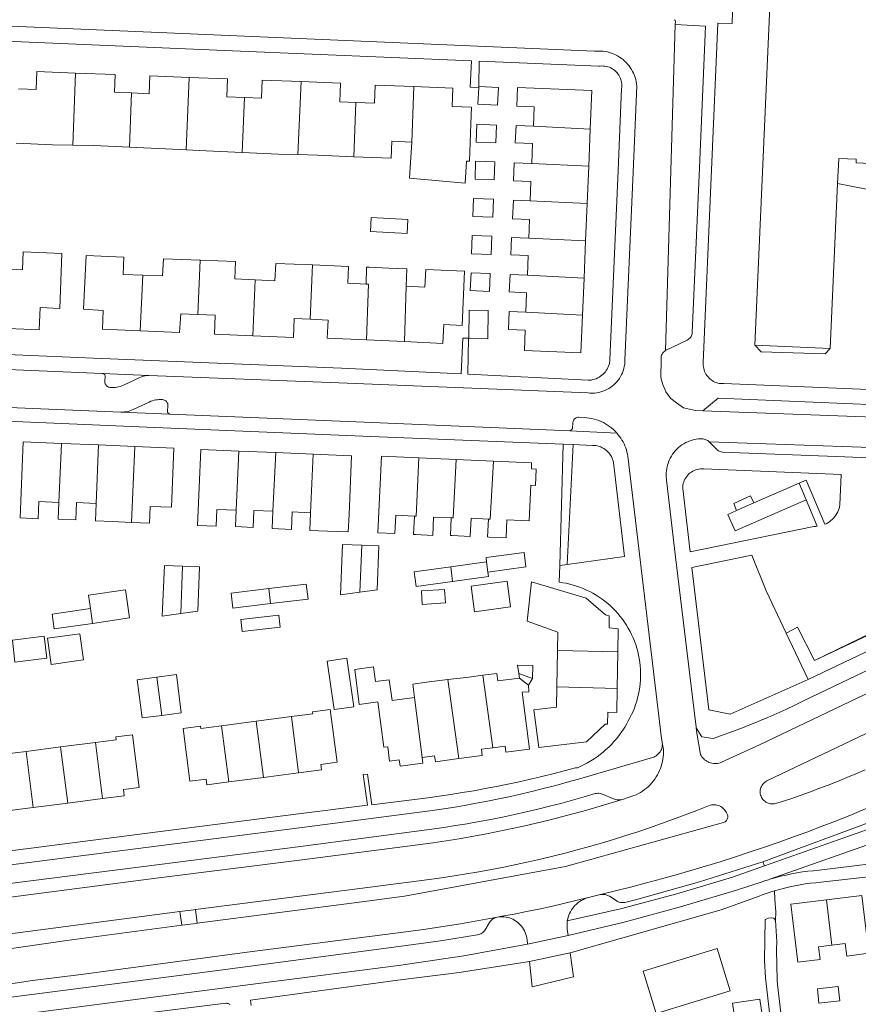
# Model space of a CAD drawing. Header units: metres. Extents: x 89888 to 94270, y 464165 to 468904.
# Tile 74 of 256: x 91544 to 91685, y 466080 to 466245. Entities that reach past the tile are written whole.
import ezdxf

# ---------------------------------------------------------------- set-up
doc = ezdxf.new("R2010")
doc.units = ezdxf.units.M
for name, color, linetype, lineweight in [('B_BEBOUWINGSGRENS_0', 251, 'CONTINUOUS', 13), ('B_TUSSENMUUR_0', 251, 'CONTINUOUS', 13), ('G_GRENS_ALGEMEEN_0', 251, 'CONTINUOUS', 13), ('T_CULTUURGRENS_0', 251, 'CONTINUOUS', 13), ('V_WEGGRENS_0', 251, 'CONTINUOUS', 13), ('W_WATERGRENS_0', 251, 'CONTINUOUS', 13)]:
    doc.layers.add(name, color=color, linetype=linetype, lineweight=lineweight)

msp = doc.modelspace()

# ---------------------------------------------------------------- linework, layer by layer
at = {"layer": 'B_BEBOUWINGSGRENS_0'}
for p, q in [((91621.57, 466233.7), (91621.58, 466233.87)), ((91640.09, 466220.47), (91640.35, 466226.69)), ((91682.15, 466221.76), (91681.96, 466217.55)), ((91639.83, 466214.19), (91640.09, 466220.47)), ((91681.96, 466217.55), (91680.72, 466189.82)), ((91639.56, 466207.92), (91639.83, 466214.19)), ((91639.3, 466201.66), (91639.56, 466207.92)), ((91639.03, 466195.44), (91639.3, 466201.66)), ((91602.68, 466191.24), (91609.07, 466190.96)), ((91680.72, 466189.82), (91668.02, 466190.39)), ((91557.64, 466173.59), (91551.4, 466173.85)), ((91563.72, 466173.33), (91557.64, 466173.59)), ((91587.44, 466172.3), (91581.23, 466172.56)), ((91593.74, 466172.04), (91587.44, 466172.3)), ((91617.77, 466171.13), (91611.5, 466171.41)), ((91624.08, 466170.85), (91617.77, 466171.13)), ((91547.56, 466164.07), (91550.96, 466163.92)), ((91580.75, 466162.62), (91580.64, 466159.85)), ((91601.92, 466156.73), (91598.68, 466156.86)), ((91571.75, 466153.21), (91568.7, 466153.34)), ((91622.91, 466153.92), (91616.87, 466153.11)), ((91626.93, 466146.35), (91626.37, 466150.66)), ((91586.25, 466149.44), (91579.93, 466148.69)), ((91615.98, 466147.02), (91615.84, 466149.27)), ((91634.82, 466139.01), (91634.73, 466132.89)), ((91644.87, 466132.61), (91644.98, 466138.78)), ((91549.63, 466136.69), (91555.08, 466137.45)), ((91596.07, 466137.23), (91597.26, 466129.08)), ((91628.33, 466135.15), (91628.45, 466134.36)), ((91570.71, 466134.96), (91567.42, 466134.53)), ((91629.96, 466133.21), (91630.61, 466134.32)), ((91584.16, 466127.13), (91578.31, 466126.38)), ((91590.09, 466127.9), (91584.16, 466127.13)), ((91557.13, 466123.58), (91551.21, 466122.81)), ((91551.21, 466122.81), (91545.43, 466122.05)), ((91579.53, 466116.92), (91585.38, 466117.67)), ((91585.38, 466117.67), (91591.26, 466118.43)), ((91552.43, 466113.37), (91558.31, 466114.14)), ((91546.64, 466112.62), (91552.43, 466113.37)), ((91663.88, 466081.79), (91661.69, 466088.92)), ((91678.74, 466089.22), (91680.97, 466089.5))]:
    msp.add_line(p, q, dxfattribs=at)
for points in [[(91668.02, 466190.39), (91670.63, 466248.69), (91670.69, 466250), (91670.7, 466250.08), (91665.25, 466250.32)], [(91553.77, 466236.12), (91547.26, 466236.38), (91547.14, 466233.36), (91544.15, 466233.48)], [(91563.14, 466232.78), (91560.3, 466232.89), (91560.42, 466235.86), (91553.77, 466236.12)], [(91572.87, 466235.39), (91566.26, 466235.65), (91566.14, 466232.66), (91563.14, 466232.78)], [(91582.18, 466232.01), (91579.19, 466232.13), (91579.31, 466235.13), (91572.87, 466235.39)], [(91591.68, 466234.69), (91585.15, 466234.95), (91585.03, 466231.89), (91582.18, 466232.01)], [(91600.91, 466231.16), (91598.19, 466231.27), (91598.31, 466234.43), (91591.68, 466234.69)], [(91610.66, 466233.84), (91604.15, 466234.1), (91604.02, 466231.04), (91600.91, 466231.16)], [(91610.32, 466224.53), (91609.95, 466218.46), (91619.32, 466217.63), (91619.51, 466221.32), (91620, 466221.3), (91620.25, 466227.6), (91620.36, 466230.37), (91617.12, 466230.5), (91617.24, 466233.58), (91610.66, 466233.84)], [(91621.58, 466233.87), (91624.88, 466233.7), (91624.72, 466230.7), (91621.43, 466230.87), (91621.57, 466233.7)], [(91640.35, 466226.69), (91640.63, 466233.19), (91628.12, 466233.72), (91627.99, 466230.55), (91630.92, 466230.43), (91630.78, 466227.2)], [(91624.46, 466224.37), (91624.58, 466227.38), (91621.28, 466227.52), (91621.15, 466224.5), (91624.46, 466224.37)], [(91630.78, 466227.2), (91627.86, 466227.33), (91627.73, 466224.39), (91630.64, 466224.27), (91630.49, 466220.91)], [(91600.55, 466222.06), (91606.85, 466221.81), (91606.97, 466224.66), (91610.32, 466224.53)], [(91543.75, 466224.33), (91549.9, 466224.05), (91553.28, 466223.99)], [(91553.28, 466223.99), (91556.81, 466223.93), (91562.8, 466223.66)], [(91562.8, 466223.66), (91568.91, 466223.38), (91572.35, 466223.22)], [(91572.35, 466223.22), (91575.7, 466223.07), (91581.79, 466222.79)], [(91581.79, 466222.79), (91587.9, 466222.51), (91591.17, 466222.41)], [(91591.17, 466222.41), (91594.45, 466222.31), (91600.55, 466222.06)], [(91624.18, 466218.15), (91624.28, 466221.22), (91621.06, 466221.33), (91620.96, 466218.26), (91624.18, 466218.15)], [(91698.67, 466214.22), (91698.87, 466218.53), (91695.47, 466218.68), (91695.5, 466219.31), (91692, 466219.47), (91692.03, 466220.1), (91688.53, 466220.25), (91688.56, 466220.87), (91685.06, 466221.03), (91685.09, 466221.63), (91682.15, 466221.76)], [(91630.49, 466220.91), (91627.55, 466221.04), (91627.43, 466218.03), (91630.37, 466217.9), (91630.23, 466214.64)], [(91623.97, 466211.91), (91624.08, 466214.94), (91620.71, 466215.05), (91620.61, 466212.03), (91623.97, 466211.91)], [(91630.23, 466214.64), (91627.41, 466214.76), (91627.28, 466211.64), (91630.12, 466211.52), (91629.98, 466208.35)], [(91609.65, 466211.51), (91603.49, 466211.85), (91603.36, 466209.51), (91609.52, 466209.17), (91609.65, 466211.51)], [(91623.69, 466205.63), (91623.77, 466208.7), (91620.46, 466208.79), (91620.38, 466205.72), (91623.69, 466205.63)], [(91629.98, 466208.35), (91627.08, 466208.47), (91626.96, 466205.56), (91629.9, 466205.44), (91629.76, 466202.12)], [(91541.13, 466193.22), (91547.64, 466192.96), (91547.78, 466196.68), (91551.1, 466196.55), (91551.47, 466205.79), (91544.92, 466206.04), (91544.8, 466203.06), (91541.74, 466203.18)], [(91565.06, 466202.14), (91561.78, 466202.27), (91561.85, 466205.19), (91555.52, 466205.42), (91555.1, 466196.42), (91558.38, 466196.2), (91558.28, 466193.07), (91564.6, 466192.78)], [(91574.7, 466204.65), (91568.56, 466204.88), (91568.38, 466202.01), (91565.06, 466202.14)], [(91583.97, 466201.36), (91580.55, 466201.51), (91580.68, 466204.42), (91574.7, 466204.65)], [(91593.6, 466203.85), (91587.43, 466204.12), (91587.3, 466201.21), (91583.97, 466201.36)], [(91602.65, 466200.65), (91599.54, 466200.78), (91599.66, 466203.58), (91593.6, 466203.85)], [(91609.35, 466200.28), (91609.48, 466203.2), (91606.48, 466203.33), (91603.16, 466203.46), (91602.71, 466203.48), (91602.65, 466200.65)], [(91609.07, 466190.96), (91615.55, 466190.67), (91615.69, 466193.82), (91618.77, 466193.68), (91619.17, 466202.8), (91612.66, 466203.09), (91612.53, 466200.14), (91609.35, 466200.28)], [(91623.4, 466199.41), (91623.53, 466202.41), (91620.29, 466202.54), (91620.16, 466199.55), (91623.4, 466199.41)], [(91629.76, 466202.12), (91626.84, 466202.24), (91626.72, 466199.31), (91629.62, 466199.18), (91629.49, 466195.93)], [(91564.6, 466192.78), (91571.24, 466192.48), (91571.44, 466195.63), (91574.32, 466195.53)], [(91574.32, 466195.53), (91577.26, 466195.43), (91577.11, 466192.23), (91583.57, 466191.94)], [(91583.57, 466191.94), (91590.41, 466191.64), (91590.55, 466194.85), (91593.22, 466194.74)], [(91593.22, 466194.74), (91596.23, 466194.6), (91596.09, 466191.53), (91602.68, 466191.24)], [(91619.89, 466191.49), (91623.13, 466191.45), (91623.19, 466196.22), (91619.95, 466196.27), (91619.89, 466191.49)], [(91629.49, 466195.93), (91626.68, 466196.05), (91626.56, 466192.99), (91629.41, 466192.87), (91629.27, 466189.46), (91638.76, 466189.06), (91639.03, 466195.44)], [(91551.4, 466173.85), (91544.96, 466174.12), (91544.43, 466161.31), (91547.44, 466161.19), (91547.56, 466164.07)], [(91563.19, 466160.54), (91566.18, 466160.41), (91566.3, 466163.25), (91569.88, 466163.1), (91570.29, 466173.06), (91563.72, 466173.33)], [(91581.23, 466172.56), (91574.82, 466172.83), (91574.29, 466160.05), (91577.41, 466159.92), (91577.53, 466162.75), (91580.75, 466162.62)], [(91593.3, 466162.2), (91593.18, 466159.23), (91596.12, 466159.11), (91599.64, 466158.97), (91599.76, 466161.9), (91600.17, 466171.78), (91593.74, 466172.04)], [(91611.5, 466171.41), (91605.2, 466171.7), (91604.62, 466158.83), (91607.47, 466158.7), (91607.61, 466161.77), (91610.76, 466161.63)], [(91630.32, 466166.82), (91631.12, 466166.78), (91631.24, 466169.52), (91630.44, 466169.56), (91630.48, 466170.56), (91624.08, 466170.85)], [(91623.2, 466161.12), (91623.06, 466158.11), (91623.35, 466158.1), (91626.17, 466157.97), (91626.31, 466160.98), (91630.04, 466160.81), (91630.32, 466166.82)], [(91550.96, 466163.92), (91550.84, 466161.1), (91553.78, 466160.97), (91553.9, 466163.89), (91557.24, 466163.75)], [(91557.24, 466163.75), (91557.12, 466160.81), (91559.99, 466160.69), (91563.19, 466160.54)], [(91580.64, 466159.85), (91583.61, 466159.72), (91583.73, 466162.57), (91586.93, 466162.44)], [(91586.93, 466162.44), (91586.81, 466159.52), (91590.06, 466159.39), (91590.18, 466162.33), (91593.3, 466162.2)], [(91610.76, 466161.63), (91610.62, 466158.53), (91610.92, 466158.52), (91613.85, 466158.39), (91613.99, 466161.46), (91616.96, 466161.33)], [(91616.96, 466161.33), (91616.82, 466158.36), (91617.11, 466158.34), (91620.14, 466158.21), (91620.28, 466161.26), (91623.2, 466161.12)], [(91598.68, 466156.86), (91598.35, 466148.41), (91601.58, 466148.83)], [(91601.58, 466148.83), (91604.49, 466149.2), (91604.79, 466156.61), (91601.92, 466156.73)], [(91623.1, 466152.21), (91629.52, 466153.08), (91629.2, 466155.52), (91622.81, 466154.66), (91622.91, 466153.92)], [(91568.7, 466153.34), (91568.35, 466144.81), (91571.47, 466145.24)], [(91571.47, 466145.24), (91574.33, 466145.65), (91574.63, 466153.1), (91571.75, 466153.21)], [(91616.87, 466153.11), (91610.71, 466152.28), (91611.04, 466149.81), (91617.17, 466150.64)], [(91617.17, 466150.64), (91623.2, 466151.45), (91623.1, 466152.21)], [(91586.55, 466146.9), (91592.86, 466147.64), (91592.56, 466150.18), (91586.25, 466149.44)], [(91626.37, 466150.66), (91620.3, 466149.85), (91620.87, 466145.54), (91626.93, 466146.35)], [(91630.46, 466150.59), (91629.71, 466143.98), (91634.87, 466142.08), (91634.82, 466139.01)], [(91644.98, 466138.78), (91645.05, 466142.69), (91643.5, 466142.81), (91643.53, 466144.87), (91642.89, 466145), (91639.66, 466147.8), (91630.46, 466150.59)], [(91556.63, 466143.59), (91562.85, 466144.5), (91562.16, 466149.23), (91555.94, 466148.33), (91556.27, 466146.08)], [(91579.93, 466148.69), (91580.23, 466146.15), (91586.55, 466146.9)], [(91615.84, 466149.27), (91611.94, 466149.03), (91612.08, 466146.77), (91615.98, 466147.02)], [(91556.27, 466146.08), (91549.79, 466145.14), (91550.15, 466142.65), (91556.63, 466143.59)], [(91588.16, 466142.95), (91587.93, 466144.96), (91581.57, 466144.23)], [(91581.57, 466144.23), (91581.8, 466142.21), (91588.16, 466142.95)], [(91555.08, 466137.45), (91554.46, 466141.85), (91549.02, 466141.09), (91549.63, 466136.69)], [(91548.9, 466137.72), (91548.45, 466141.42), (91543.12, 466140.78), (91543.56, 466137.08), (91548.9, 466137.72)], [(91597.26, 466129.08), (91600.57, 466129.57), (91599.38, 466137.71), (91596.07, 466137.23)], [(91610.77, 466131.11), (91606.99, 466130.62), (91606.53, 466134.1), (91604.21, 466133.8), (91603.89, 466136.27), (91600.71, 466135.85), (91601.48, 466129.96), (91604.61, 466130.37), (91605.6, 466122.75), (91606.26, 466122.84), (91606.57, 466120.41), (91608.21, 466120.62), (91608.35, 466119.58), (91612.18, 466120.08), (91612.06, 466121.05)], [(91628.45, 466134.36), (91624.79, 466133.95), (91624.63, 466135.17), (91622.28, 466134.86)], [(91630.61, 466134.32), (91630.7, 466136.49), (91628.11, 466136.57), (91628.33, 466135.15)], [(91567.42, 466134.53), (91564.13, 466134.1), (91564.96, 466127.69), (91568.25, 466128.12)], [(91568.25, 466128.12), (91571.54, 466128.55), (91570.71, 466134.96)], [(91616.4, 466134.12), (91612.78, 466133.68), (91610.48, 466133.38), (91610.77, 466131.11)], [(91622.28, 466134.86), (91619.96, 466134.56), (91616.4, 466134.12)], [(91623.95, 466122.68), (91626.01, 466122.95), (91626.15, 466121.9), (91630.12, 466122.41), (91628.86, 466132.04), (91630.01, 466132.08), (91629.96, 466133.21), (91629.96, 466133.21)], [(91634.73, 466132.89), (91634.67, 466129.52), (91630.84, 466129.04), (91631.71, 466122.71), (91639.73, 466123.68), (91642.86, 466126.65), (91643.24, 466126.63), (91643.27, 466128.64), (91644.8, 466128.61), (91644.87, 466132.61)], [(91591.26, 466118.43), (91595.12, 466118.93), (91594.99, 466119.88), (91597.75, 466120.23), (91596.61, 466129.1), (91593.62, 466128.72), (91593.66, 466128.36), (91590.09, 466127.9)], [(91578.31, 466126.38), (91574.81, 466125.93), (91574.76, 466126.31), (91571.83, 466125.93), (91572.97, 466117.06), (91575.73, 466117.41), (91575.85, 466116.45), (91579.53, 466116.92)], [(91558.31, 466114.14), (91561.95, 466114.61), (91561.81, 466115.65), (91564.47, 466115.99), (91563.32, 466124.84), (91560.51, 466124.48), (91560.57, 466124.02), (91557.13, 466123.58)], [(91545.43, 466122.05), (91541.76, 466121.58), (91541.7, 466122.08), (91538.74, 466121.7), (91539.89, 466112.81), (91542.54, 466113.15), (91542.68, 466112.11), (91546.64, 466112.62)], [(91618.21, 466120.84), (91622.17, 466121.36), (91622.03, 466122.43), (91623.95, 466122.68)], [(91612.06, 466121.05), (91614.16, 466121.33), (91614.29, 466120.33), (91618.21, 466120.84)], [(91680.06, 466097.11), (91674.09, 466096.38), (91675.28, 466086.64), (91679.01, 466087.09), (91678.74, 466089.22)], [(91680.97, 466089.5), (91683.22, 466089.77), (91683.48, 466087.64), (91687.22, 466088.1), (91686.03, 466097.84), (91680.06, 466097.11)], [(91661.69, 466088.92), (91649.24, 466085.1), (91651.43, 466077.97), (91663.88, 466081.79)], [(91682.3, 466080.12), (91682.04, 466082.53), (91678.55, 466082.15)], [(91678.55, 466082.15), (91678.81, 466079.73), (91682.3, 466080.12)], [(91668.87, 466080.42), (91664.26, 466079.74), (91665.31, 466072.61), (91669.92, 466073.29), (91668.87, 466080.42)]]:
    msp.add_lwpolyline(points, dxfattribs=at)
at = {"layer": 'B_TUSSENMUUR_0'}
for p, q in [((91553.28, 466223.99), (91553.77, 466236.12)), ((91572.35, 466223.22), (91572.87, 466235.39)), ((91591.68, 466234.69), (91591.17, 466222.41)), ((91610.66, 466233.84), (91610.32, 466224.53)), ((91562.8, 466223.66), (91563.14, 466232.78)), ((91581.79, 466222.79), (91582.18, 466232.01)), ((91600.91, 466231.16), (91600.55, 466222.06)), ((91630.78, 466227.2), (91640.35, 466226.69)), ((91630.49, 466220.91), (91640.09, 466220.47)), ((91630.23, 466214.64), (91639.83, 466214.19)), ((91629.98, 466208.35), (91639.56, 466207.92)), ((91574.32, 466195.53), (91574.7, 466204.65)), ((91593.6, 466203.85), (91593.22, 466194.74)), ((91564.6, 466192.78), (91565.06, 466202.14)), ((91583.97, 466201.36), (91583.57, 466191.94)), ((91629.76, 466202.12), (91639.3, 466201.66)), ((91609.35, 466200.28), (91609.07, 466190.96)), ((91629.49, 466195.93), (91639.03, 466195.44)), ((91551.4, 466173.85), (91550.96, 466163.92)), ((91557.64, 466173.59), (91557.24, 466163.75)), ((91563.72, 466173.33), (91563.19, 466160.54)), ((91581.23, 466172.56), (91580.75, 466162.62)), ((91587.44, 466172.3), (91586.93, 466162.44)), ((91593.74, 466172.04), (91593.3, 466162.2)), ((91601.92, 466156.73), (91601.58, 466148.83)), ((91622.91, 466153.92), (91623.1, 466152.21)), ((91571.75, 466153.21), (91571.47, 466145.24)), ((91616.87, 466153.11), (91617.17, 466150.64)), ((91586.25, 466149.44), (91586.55, 466146.9)), ((91556.27, 466146.08), (91556.63, 466143.59)), ((91630.61, 466134.32), (91628.33, 466135.15)), ((91567.42, 466134.53), (91568.25, 466128.12)), ((91616.4, 466134.12), (91618.21, 466120.84)), ((91622.28, 466134.86), (91623.95, 466122.68)), ((91629.96, 466133.21), (91628.45, 466134.36)), ((91634.73, 466132.89), (91644.87, 466132.61)), ((91610.77, 466131.11), (91612.06, 466121.05)), ((91584.16, 466127.13), (91585.38, 466117.67)), ((91590.09, 466127.9), (91591.26, 466118.43)), ((91578.31, 466126.38), (91579.53, 466116.92)), ((91557.13, 466123.58), (91558.31, 466114.14)), ((91545.43, 466122.05), (91546.64, 466112.62)), ((91551.21, 466122.81), (91552.43, 466113.37)), ((91680.06, 466097.11), (91680.97, 466089.5))]:
    msp.add_line(p, q, dxfattribs=at)
for points in [[(91602.65, 466200.65), (91603.05, 466200.63), (91602.68, 466191.24)], [(91611.5, 466171.41), (91611.06, 466161.62), (91610.76, 466161.63)], [(91617.77, 466171.13), (91617.26, 466161.31), (91616.96, 466161.33)], [(91624.08, 466170.85), (91623.53, 466161.11), (91623.2, 466161.12)], [(91634.82, 466139.01), (91634.87, 466139), (91644.98, 466138.78)]]:
    msp.add_lwpolyline(points, dxfattribs=at)
at = {"layer": 'G_GRENS_ALGEMEEN_0'}
msp.add_line((91664.97, 466162.55), (91667.88, 466163.83), dxfattribs=at)
msp.add_lwpolyline([(91671.31, 466098.61), (91671.41, 466097.2), (91671.57, 466095.08), (91671.52, 466093.64)], dxfattribs=at)
at = {"layer": 'T_CULTUURGRENS_0'}
for p, q in [((91681.96, 466217.55), (91698.67, 466214.22)), ((91636.46, 466153.47), (91637.49, 466173.64)), ((91673.29, 466141.93), (91677, 466134.12))]:
    msp.add_line(p, q, dxfattribs=at)
for points in [[(91668.02, 466190.39), (91669.12, 466189.24), (91679.84, 466188.89), (91680.72, 466189.82)], [(91720.92, 466155.05), (91679.44, 466135.31), (91677, 466134.12)], [(91694.41, 466145.21), (91691.34, 466143.77), (91678.04, 466137.35)], [(91673.29, 466141.93), (91675.2, 466142.94), (91678.04, 466137.35)]]:
    msp.add_lwpolyline(points, dxfattribs=at)
at = {"layer": 'V_WEGGRENS_0'}
for p, q in [((91654.65, 466244.3), (91653.01, 466189.46)), ((91621.58, 466233.87), (91621.66, 466238.12)), ((91619.72, 466185.47), (91619.87, 466191.53)), ((91558.25, 466185.63), (91566.09, 466185.27)), ((91569.66, 466178.77), (91561.37, 466179.12)), ((91644.82, 466175.59), (91636.88, 466175.99)), ((91635.23, 466153.3), (91635.8, 466173.71)), ((91635.8, 466173.71), (91637.49, 466173.64)), ((91660.36, 466174.09), (91712.34, 466172.26)), ((91675.46, 466167.14), (91667.88, 466163.83)), ((91675.46, 466167.14), (91676.64, 466164.37)), ((91676.64, 466164.37), (91678.54, 466159.94)), ((91657.45, 466152.99), (91667.51, 466155.05)), ((91636.46, 466153.47), (91635.23, 466153.3)), ((91660.27, 466129.07), (91657.45, 466152.99)), ((91678.04, 466137.35), (91694.45, 466145.12)), ((91652.35, 466124.25), (91652.18, 466125.64)), ((91658.16, 466126.03), (91658.29, 466125.12)), ((91603.62, 466113.09), (91602.88, 466118.24)), ((91669.37, 466103.48), (91669.65, 466102.83)), ((91574.21, 466093.15), (91573.92, 466095.47)), ((91571.28, 466095.12), (91571.65, 466092.81)), ((91629.78, 466089.63), (91636.62, 466091.12)), ((91636.98, 466088.18), (91630.12, 466086.7))]:
    msp.add_line(p, q, dxfattribs=at)
for points in [[(91660.27, 466184.89), (91660.1, 466185.08), (91659.95, 466185.28), (91659.81, 466185.5), (91659.68, 466185.72), (91659.58, 466185.96), (91659.49, 466186.2), (91659.43, 466186.44), (91659.38, 466186.7), (91659.35, 466186.95), (91659.35, 466187.2), (91659.36, 466187.46), (91660.75, 466219.88), (91661.79, 466244.52), (91664.21, 466244.45), (91664.32, 466248.4), (91665.18, 466248.36), (91665.24, 466250), (91665.25, 466250.32)], [(91645.85, 466238.39), (91645.55, 466238.61), (91645.25, 466238.82), (91644.94, 466239.01), (91644.61, 466239.18), (91644.28, 466239.33), (91643.93, 466239.46), (91643.59, 466239.57), (91643.23, 466239.67), (91642.87, 466239.74), (91642.51, 466239.79), (91642.14, 466239.82), (91641.77, 466239.83), (91641.41, 466239.81), (91641.04, 466239.78), (91580.9, 466242.36), (91540.17, 466244.11), (91515.5, 466245.17)], [(91654.52, 466245.1), (91654.57, 466245.04), (91654.61, 466244.97), (91654.64, 466244.9), (91654.66, 466244.82), (91654.66, 466244.74), (91654.65, 466244.3)], [(91654.65, 466244.3), (91659.71, 466244.03), (91658.69, 466220.19), (91657.51, 466192.48), (91657.48, 466192.3), (91657.44, 466192.13), (91657.38, 466191.96), (91657.29, 466191.81), (91657.19, 466191.66), (91657.08, 466191.53), (91656.94, 466191.41), (91656.8, 466191.31), (91656.64, 466191.23), (91653.01, 466189.46)], [(91522.28, 466242.27), (91544.65, 466241.4), (91580.13, 466239.88), (91620.37, 466238.17)], [(91620.37, 466238.17), (91620.12, 466233.77), (91621.57, 466233.7)], [(91621.66, 466238.12), (91641.76, 466237.26), (91642.02, 466237.3), (91642.28, 466237.32), (91642.54, 466237.31), (91642.81, 466237.29), (91643.06, 466237.24), (91643.32, 466237.17), (91643.57, 466237.09), (91643.8, 466236.98), (91644.04, 466236.86), (91644.26, 466236.71), (91644.46, 466236.55), (91644.66, 466236.38)], [(91644.32, 466183.71), (91644.58, 466183.96), (91644.82, 466184.22), (91645.05, 466184.5), (91645.26, 466184.79), (91645.44, 466185.1), (91645.61, 466185.42), (91645.76, 466185.74), (91645.89, 466186.08), (91645.99, 466186.42), (91646.07, 466186.78), (91646.13, 466187.13), (91646.17, 466187.49), (91646.18, 466187.85), (91647.55, 466219.44), (91648.17, 466233.96), (91648.13, 466234.33), (91648.07, 466234.69), (91647.99, 466235.04), (91647.88, 466235.4), (91647.76, 466235.74), (91647.62, 466236.08), (91647.46, 466236.41), (91647.28, 466236.73), (91647.08, 466237.04), (91646.87, 466237.34), (91646.63, 466237.62), (91646.39, 466237.89), (91646.12, 466238.15), (91645.85, 466238.39)], [(91644.66, 466236.38), (91644.84, 466236.19), (91645, 466235.98), (91645.15, 466235.77), (91645.28, 466235.54), (91645.39, 466235.3), (91645.49, 466235.06), (91645.56, 466234.81), (91645.61, 466234.55), (91645.65, 466234.29), (91645.66, 466234.03), (91645.65, 466233.77), (91645.62, 466233.51), (91645.05, 466219.72), (91643.66, 466187.95), (91643.63, 466187.67), (91643.58, 466187.39), (91643.51, 466187.12), (91643.42, 466186.86), (91643.32, 466186.6), (91643.19, 466186.36), (91643.04, 466186.12), (91642.88, 466185.89), (91642.7, 466185.68), (91642.5, 466185.48)], [(91619.87, 466191.53), (91618.9, 466191.55), (91618.6, 466185.52)], [(91618.6, 466185.52), (91598.47, 466186.51), (91556.77, 466188.19), (91538.27, 466188.96), (91513.54, 466189.93)], [(91490.57, 466188.44), (91500, 466188.05), (91512.24, 466187.55), (91538.33, 466186.45), (91558.25, 466185.63)], [(91653.01, 466189.46), (91652.86, 466189.37), (91652.73, 466189.26), (91652.6, 466189.14), (91652.5, 466189), (91652.41, 466188.85), (91652.34, 466188.69), (91652.29, 466188.53), (91652.26, 466188.36), (91652.25, 466188.16), (91652.26, 466187.69), (91652.23, 466185.17), (91652.26, 466184.67)], [(91566.09, 466185.27), (91565.78, 466185.25), (91565.47, 466185.21), (91565.16, 466185.14), (91564.86, 466185.06), (91564.57, 466184.95), (91561.83, 466183.64), (91561.55, 466183.53), (91561.27, 466183.44), (91560.98, 466183.36), (91560.69, 466183.3), (91560.4, 466183.26), (91560.1, 466183.24), (91559.8, 466183.23), (91559.59, 466183.25), (91559.43, 466183.28), (91559.29, 466183.33), (91559.15, 466183.4), (91559.02, 466183.5), (91558.91, 466183.61), (91558.82, 466183.74), (91558.75, 466183.88), (91558.7, 466184.02), (91558.68, 466184.18), (91558.67, 466184.33), (91558.71, 466185.1), (91558.71, 466185.2), (91558.69, 466185.3), (91558.65, 466185.39), (91558.59, 466185.47), (91558.52, 466185.53), (91558.44, 466185.58), (91558.35, 466185.62), (91558.25, 466185.63)], [(91566.09, 466185.27), (91598.05, 466184.01), (91639.99, 466182.33), (91640.35, 466182.3), (91640.71, 466182.29), (91641.07, 466182.31), (91641.43, 466182.35), (91641.78, 466182.42), (91642.13, 466182.51), (91642.47, 466182.62), (91642.81, 466182.75), (91643.13, 466182.9), (91643.45, 466183.07), (91643.75, 466183.27), (91644.04, 466183.48), (91644.32, 466183.71)], [(91642.5, 466185.48), (91642.29, 466185.3), (91642.07, 466185.13), (91641.84, 466184.98), (91641.59, 466184.85), (91641.34, 466184.73), (91641.07, 466184.64), (91640.8, 466184.57), (91640.53, 466184.51), (91640.25, 466184.48), (91639.98, 466184.47), (91619.72, 466185.47)], [(91704.6, 466182.19), (91676.39, 466183.35), (91662.81, 466183.9), (91662.56, 466183.9), (91662.3, 466183.91), (91662.05, 466183.95), (91661.8, 466184), (91661.55, 466184.08), (91661.32, 466184.17), (91661.09, 466184.28), (91660.87, 466184.41), (91660.66, 466184.56), (91660.46, 466184.72), (91660.27, 466184.89)], [(91652.26, 466184.67), (91652.62, 466183.57), (91652.89, 466182.96)], [(91561.37, 466179.12), (91530.44, 466180.4), (91500, 466181.65), (91496.35, 466181.79), (91481.17, 466182.42), (91480.78, 466182.4), (91480.39, 466182.36), (91480.01, 466182.29), (91479.63, 466182.2), (91479.26, 466182.09), (91478.89, 466181.95), (91478.53, 466181.8), (91478.19, 466181.62), (91477.85, 466181.42)], [(91652.89, 466182.96), (91653.05, 466182.54), (91653.35, 466182.13), (91653.89, 466181.42), (91654.85, 466180.67), (91656.02, 466179.82), (91658.07, 466179.4), (91659.3, 466179.35)], [(91477.86, 466178.85), (91478.07, 466179.09), (91478.3, 466179.3), (91478.55, 466179.51), (91478.81, 466179.69), (91479.08, 466179.86), (91479.36, 466180.01), (91479.65, 466180.14), (91479.96, 466180.25), (91480.26, 466180.34), (91500, 466179.61), (91511.07, 466179.21), (91511.06, 466178.93), (91530.49, 466178.07), (91565.73, 466176.58), (91603.42, 466175.03), (91635.8, 466173.71)], [(91561.37, 466179.12), (91561.68, 466179.12), (91561.98, 466179.14), (91562.29, 466179.18), (91562.59, 466179.24), (91562.88, 466179.32), (91563.17, 466179.42), (91563.46, 466179.54), (91566.16, 466180.81), (91566.42, 466180.93), (91566.7, 466181.02), (91566.97, 466181.1), (91567.25, 466181.16), (91567.54, 466181.2), (91567.83, 466181.23), (91568.11, 466181.23), (91568.4, 466181.21), (91568.54, 466181.19), (91568.68, 466181.14), (91568.8, 466181.08), (91568.92, 466181), (91569.03, 466180.9), (91569.12, 466180.79), (91569.19, 466180.67), (91569.25, 466180.54), (91569.28, 466180.4), (91569.3, 466180.26), (91569.3, 466180.11), (91569.22, 466179.31), (91569.22, 466179.21), (91569.24, 466179.12), (91569.28, 466179.03), (91569.33, 466178.95), (91569.4, 466178.88), (91569.48, 466178.83), (91569.57, 466178.79), (91569.66, 466178.77)], [(91693.84, 466180.12), (91661.88, 466181.44), (91659.3, 466179.35)], [(91636.88, 466175.99), (91603.64, 466177.36), (91569.66, 466178.77)], [(91636.88, 466175.99), (91636.99, 466176.01), (91637.09, 466176.05), (91637.18, 466176.11), (91637.26, 466176.18), (91637.32, 466176.28), (91637.36, 466176.38), (91637.38, 466176.48), (91637.41, 466177.26), (91637.42, 466177.41), (91637.46, 466177.56), (91637.52, 466177.71), (91637.6, 466177.84), (91637.71, 466177.96), (91637.82, 466178.06), (91637.96, 466178.14), (91638.1, 466178.2), (91638.25, 466178.24), (91638.41, 466178.26), (91639.36, 466178.21), (91639.77, 466178.17), (91640.18, 466178.12), (91640.59, 466178.05), (91640.99, 466177.95), (91641.39, 466177.84), (91641.78, 466177.7), (91642.16, 466177.54), (91642.54, 466177.36), (91642.9, 466177.16), (91643.26, 466176.94), (91643.6, 466176.7), (91643.92, 466176.45), (91644.24, 466176.18), (91644.53, 466175.89), (91644.82, 466175.59)], [(91659.3, 466179.35), (91678.97, 466178.61), (91694.16, 466178.04), (91700.7, 466177.86)], [(91646.66, 466171.68), (91646.6, 466172.04), (91646.51, 466172.39), (91646.41, 466172.74), (91646.3, 466173.09), (91646.17, 466173.43), (91646.02, 466173.76), (91645.85, 466174.09), (91645.68, 466174.41), (91645.48, 466174.72), (91645.27, 466175.02), (91645.05, 466175.31), (91644.82, 466175.59)], [(91637.49, 466173.64), (91640.74, 466173.51), (91641.02, 466173.5), (91641.29, 466173.47), (91641.57, 466173.42), (91641.84, 466173.34), (91642.1, 466173.25), (91642.35, 466173.13), (91642.6, 466173), (91642.83, 466172.84), (91643.05, 466172.67), (91643.26, 466172.48), (91643.45, 466172.28), (91643.62, 466172.06)], [(91659.32, 466174.59), (91658.56, 466174.6), (91658.18, 466174.56), (91657.82, 466174.49), (91657.46, 466174.39), (91657.1, 466174.28), (91656.75, 466174.14), (91656.41, 466173.98), (91656.09, 466173.8), (91655.77, 466173.6), (91655.46, 466173.38), (91655.18, 466173.15), (91654.9, 466172.89), (91654.64, 466172.62), (91654.4, 466172.33), (91654.18, 466172.03), (91653.98, 466171.72), (91653.8, 466171.39), (91653.63, 466171.05), (91653.49, 466170.71), (91653.37, 466170.35), (91653.28, 466169.99), (91653.2, 466169.63), (91653.15, 466169.26), (91653.12, 466168.88)], [(91659.32, 466174.59), (91659.49, 466174.57), (91659.65, 466174.53), (91659.81, 466174.47), (91659.96, 466174.4), (91660.11, 466174.31), (91660.24, 466174.21), (91660.36, 466174.09)], [(91660.36, 466174.09), (91661.5, 466172.96), (91661.62, 466172.83), (91661.75, 466172.71), (91661.89, 466172.61), (91662.05, 466172.53), (91662.21, 466172.46), (91662.38, 466172.42), (91662.56, 466172.4), (91683.17, 466171.59), (91707.68, 466170.58), (91710.36, 466170.49), (91712.34, 466172.26)], [(91643.62, 466172.06), (91643.77, 466171.85), (91643.9, 466171.62), (91644.01, 466171.39), (91644.11, 466171.15), (91644.19, 466170.9), (91644.25, 466170.65), (91646.12, 466154.84), (91636.46, 466153.47)], [(91652.18, 466125.64), (91649.65, 466146.74), (91646.66, 466171.68)], [(91653.12, 466168.88), (91653.12, 466168.64), (91653.12, 466168.4), (91653.13, 466168.16), (91653.15, 466167.92), (91653.19, 466167.69), (91654.64, 466155.24), (91657.78, 466129.32)], [(91657.13, 466155.6), (91655.9, 466166.27), (91655.9, 466166.55), (91655.93, 466166.82), (91655.98, 466167.08), (91656.06, 466167.35), (91656.15, 466167.6), (91656.27, 466167.85), (91656.41, 466168.08), (91656.56, 466168.3), (91656.74, 466168.51), (91656.93, 466168.71)], [(91656.93, 466168.71), (91657.14, 466168.89), (91657.36, 466169.04), (91657.59, 466169.18), (91657.83, 466169.3), (91658.09, 466169.41), (91658.35, 466169.48), (91658.62, 466169.54), (91658.88, 466169.57), (91659.16, 466169.58), (91659.43, 466169.57), (91682.56, 466168.64)], [(91682.56, 466168.64), (91682.35, 466163.51), (91682.29, 466163.21), (91682.2, 466162.91), (91682.1, 466162.61), (91681.97, 466162.33), (91681.83, 466162.05), (91681.66, 466161.79), (91681.48, 466161.53), (91681.28, 466161.3), (91681.06, 466161.07), (91680.83, 466160.87), (91680.58, 466160.68), (91680.32, 466160.51), (91680.05, 466160.35), (91679.83, 466160.25)], [(91679.83, 466160.25), (91676.65, 466167.64), (91675.46, 466167.14)], [(91667.88, 466163.83), (91667.31, 466165.02), (91664.47, 466163.75), (91664.97, 466162.55)], [(91664.97, 466162.55), (91663.51, 466161.91), (91664.74, 466159.13), (91676.64, 466164.37)], [(91678.54, 466159.94), (91678.26, 466159.87), (91677.95, 466159.87), (91657.13, 466155.6)], [(91667.51, 466155.05), (91669.93, 466149.05), (91673.29, 466141.93)], [(91635.23, 466153.3), (91635.1, 466150.52), (91635.7, 466150.43), (91636.29, 466150.32), (91636.88, 466150.19), (91637.46, 466150.03), (91638.04, 466149.86), (91638.61, 466149.66), (91639.17, 466149.43), (91639.73, 466149.19), (91640.27, 466148.93), (91640.8, 466148.64), (91641.32, 466148.34), (91641.83, 466148.01), (91642.33, 466147.66), (91642.81, 466147.3), (91643.28, 466146.92), (91643.73, 466146.52), (91644.17, 466146.1), (91644.59, 466145.67), (91644.99, 466145.22), (91645.38, 466144.76), (91645.75, 466144.28), (91646.1, 466143.78), (91646.43, 466143.28), (91646.74, 466142.76), (91647.03, 466142.23), (91647.29, 466141.69), (91647.54, 466141.14), (91647.77, 466140.58), (91647.98, 466140.01), (91648.16, 466139.43), (91648.32, 466138.85), (91648.46, 466138.26), (91648.57, 466137.67), (91648.66, 466137.07), (91648.73, 466136.47), (91648.78, 466135.87), (91648.8, 466135.27), (91648.8, 466134.66), (91648.78, 466134.06), (91648.73, 466133.46), (91648.66, 466132.86), (91648.57, 466132.26), (91648.45, 466131.67), (91648.31, 466131.08), (91648.15, 466130.5), (91647.97, 466129.92), (91647.76, 466129.35), (91647.54, 466128.79), (91647.29, 466128.24), (91647.02, 466127.7), (91646.73, 466127.17), (91646.44, 466126.65), (91646.14, 466126.14), (91645.82, 466125.65), (91645.49, 466125.16), (91645.13, 466124.68)], [(91658.16, 466126.03), (91659.09, 466124.48), (91661.04, 466124.22), (91665.66, 466125.91), (91667.2, 466126.52), (91668.72, 466127.14), (91670.24, 466127.78), (91671.75, 466128.45), (91673.25, 466129.13), (91674.75, 466129.83), (91676.23, 466130.54), (91715.32, 466149.24)], [(91716.79, 466146.08), (91668.82, 466123.15), (91662.42, 466120.25), (91662.2, 466120.16), (91661.98, 466120.09), (91661.75, 466120.04), (91661.52, 466120.02), (91661.28, 466120.01), (91661.05, 466120.02), (91660.82, 466120.06), (91660.59, 466120.11), (91660.37, 466120.18), (91660.16, 466120.28), (91659.95, 466120.39), (91659.76, 466120.52), (91659.58, 466120.66), (91659.42, 466120.81), (91659.26, 466120.98), (91659.13, 466121.16), (91659.01, 466121.35), (91658.91, 466121.56), (91658.29, 466125.12)], [(91677, 466134.12), (91663.89, 466128.34), (91660.27, 466129.07)], [(91657.78, 466129.32), (91658.16, 466126.15), (91658.16, 466126.03)], [(91696.16, 466129.55), (91670.03, 466117.08), (91669.85, 466116.97), (91669.68, 466116.85), (91669.52, 466116.7), (91669.37, 466116.54), (91669.25, 466116.37), (91669.14, 466116.18), (91669.05, 466115.99), (91668.99, 466115.78), (91668.95, 466115.57), (91668.93, 466115.36), (91668.93, 466115.15), (91668.95, 466114.93), (91669, 466114.72), (91669.07, 466114.52), (91669.15, 466114.32), (91669.26, 466114.14), (91669.39, 466113.97), (91669.54, 466113.81), (91669.7, 466113.67), (91669.87, 466113.54), (91670.06, 466113.44), (91670.26, 466113.35), (91670.46, 466113.29), (91670.67, 466113.25), (91670.88, 466113.23), (91671.1, 466113.23), (91671.31, 466113.26), (91671.52, 466113.3), (91672.48, 466113.57), (91674.07, 466114.1), (91675.66, 466114.65), (91677.24, 466115.22), (91678.81, 466115.8), (91680.38, 466116.4), (91681.93, 466117.02), (91683.49, 466117.66), (91685.03, 466118.31), (91686.57, 466118.98)], [(91652.45, 466123.55), (91652.47, 466123.32), (91652.46, 466123.08), (91652.43, 466122.85), (91652.38, 466122.62), (91652.3, 466122.4), (91652.21, 466122.19), (91652.09, 466121.98), (91651.95, 466121.79), (91651.79, 466121.62), (91651.62, 466121.46), (91651.43, 466121.32), (91651.23, 466121.2), (91651.02, 466121.1), (91650.79, 466121.03), (91638.37, 466117.39), (91636.48, 466116.86), (91634.57, 466116.35), (91632.66, 466115.85), (91630.75, 466115.38), (91628.83, 466114.93), (91626.91, 466114.5), (91624.98, 466114.09), (91623.05, 466113.7), (91621.12, 466113.33), (91619.18, 466112.98), (91617.23, 466112.65), (91615.29, 466112.35), (91613.34, 466112.06), (91591.42, 466109.22), (91567.79, 466106.18), (91535.38, 466102.03)], [(91645.13, 466124.68), (91644.74, 466124.19), (91644.32, 466123.71), (91643.89, 466123.24), (91643.45, 466122.79), (91642.98, 466122.36), (91642.5, 466121.95), (91642.01, 466121.55), (91641.5, 466121.17), (91640.97, 466120.81), (91640.44, 466120.47), (91639.89, 466120.15), (91639.33, 466119.85), (91638.76, 466119.58), (91638.18, 466119.32), (91637.84, 466119.3), (91635.96, 466118.79), (91634.07, 466118.3), (91632.18, 466117.83), (91630.28, 466117.38), (91628.38, 466116.96), (91626.47, 466116.55), (91624.56, 466116.16), (91622.65, 466115.79), (91620.73, 466115.44), (91618.8, 466115.12), (91616.88, 466114.81), (91614.95, 466114.52), (91613.02, 466114.26), (91603.62, 466113.09)], [(91645.55, 466113.92), (91645.78, 466113.99), (91647.68, 466114.62), (91648.06, 466114.78), (91648.43, 466114.97), (91648.8, 466115.17), (91649.15, 466115.39), (91649.49, 466115.63), (91649.81, 466115.89), (91650.12, 466116.16), (91650.42, 466116.45), (91650.7, 466116.76), (91650.97, 466117.08), (91651.21, 466117.41), (91651.45, 466117.76), (91651.65, 466118.1), (91651.84, 466118.46), (91652.01, 466118.82), (91652.15, 466119.2), (91652.29, 466119.58), (91652.4, 466119.96), (91652.49, 466120.35), (91652.56, 466120.75), (91652.61, 466121.15), (91652.64, 466121.55), (91652.65, 466121.95), (91652.64, 466122.35), (91652.45, 466123.55)], [(91652.45, 466123.55), (91652.43, 466123.68), (91652.35, 466124.25)], [(91602.88, 466118.24), (91602.12, 466118.17), (91602.84, 466112.99)], [(91645.55, 466113.92), (91639.77, 466112.19), (91637.65, 466111.61), (91635.51, 466111.04), (91633.38, 466110.5), (91631.23, 466109.99), (91629.09, 466109.49), (91626.93, 466109.02), (91624.77, 466108.57), (91622.61, 466108.15), (91620.44, 466107.75), (91618.27, 466107.37), (91616.09, 466107.02), (91613.91, 466106.68), (91591.88, 466103.84), (91567.75, 466100.79), (91534.57, 466096.47), (91533.87, 466096.39), (91533.16, 466096.33), (91532.46, 466096.29), (91531.75, 466096.27), (91531.04, 466096.26)], [(91534.68, 466098.81), (91567.86, 466103.04), (91591.57, 466106.08), (91613.69, 466108.97), (91615.68, 466109.26), (91617.68, 466109.57), (91619.66, 466109.9), (91621.65, 466110.25), (91623.63, 466110.62), (91625.6, 466111.02), (91627.57, 466111.43), (91629.54, 466111.88), (91631.5, 466112.34), (91633.46, 466112.82), (91635.41, 466113.32), (91637.36, 466113.85), (91639.3, 466114.39), (91641.19, 466114.96), (91641.39, 466115), (91641.59, 466115.02), (91641.8, 466115.01), (91642, 466114.99), (91642.2, 466114.94), (91642.39, 466114.87), (91644.24, 466114.1), (91644.44, 466114.02), (91644.66, 466113.96), (91644.88, 466113.92), (91645.1, 466113.9), (91645.33, 466113.9), (91645.55, 466113.92)], [(91642.04, 466097.97), (91647.32, 466099.29), (91649.81, 466099.94), (91652.3, 466100.61), (91654.78, 466101.31), (91657.25, 466102.02), (91659.71, 466102.76), (91662.18, 466103.51), (91664.63, 466104.29), (91667.07, 466105.09), (91669.51, 466105.91), (91671.95, 466106.76), (91674.37, 466107.62), (91676.79, 466108.5), (91679.2, 466109.41), (91681.6, 466110.33), (91683.99, 466111.28), (91684.41, 466111.45), (91687.43, 466112.72), (91690.4, 466114.09)], [(91690.4, 466114.09), (91690.26, 466114.01), (91690.12, 466113.91), (91689.99, 466113.8), (91689.88, 466113.68), (91689.78, 466113.54), (91689.69, 466113.39), (91689.62, 466113.24), (91689.06, 466111.4), (91688.98, 466111.22), (91688.88, 466111.06), (91688.76, 466110.91), (91688.63, 466110.77), (91688.49, 466110.64), (91688.33, 466110.53), (91688.17, 466110.44), (91669.37, 466103.48)], [(91602.84, 466112.99), (91591.73, 466111.61), (91567.6, 466108.52), (91534.9, 466104.3), (91505.01, 466100.38), (91504.96, 466100.87), (91500, 466100.55), (91494.54, 466100.19), (91484.46, 466106.07)], [(91573.92, 466095.47), (91601.56, 466099), (91611.12, 466100.24), (91613.23, 466100.51), (91615.33, 466100.8), (91617.43, 466101.11), (91619.52, 466101.45), (91621.61, 466101.81), (91623.7, 466102.19), (91625.78, 466102.59), (91627.85, 466103.02), (91629.93, 466103.47), (91631.99, 466103.95), (91634.05, 466104.44), (91636.11, 466104.96), (91638.16, 466105.5), (91640.21, 466106.07), (91642.24, 466106.65), (91644.27, 466107.26), (91646.3, 466107.89), (91648.32, 466108.54), (91650.33, 466109.22), (91652.33, 466109.92), (91654.32, 466110.64), (91656.31, 466111.38), (91658.29, 466112.14), (91660.26, 466112.92), (91660.54, 466113.03), (91660.76, 466113.08), (91660.99, 466113.09), (91661.21, 466113.09), (91661.44, 466113.07), (91661.66, 466113.03), (91661.88, 466112.97), (91662.09, 466112.89), (91662.29, 466112.78), (91662.48, 466112.66), (91662.66, 466112.53), (91662.83, 466112.37), (91662.98, 466112.2), (91663.11, 466112.02), (91663.23, 466111.83), (91663.33, 466111.62), (91663.42, 466111.38), (91663.46, 466111.24), (91663.47, 466111.09), (91663.46, 466110.95), (91663.43, 466110.81), (91663.38, 466110.68), (91663.32, 466110.55), (91663.24, 466110.43), (91663.13, 466110.33), (91663.02, 466110.24), (91662.9, 466110.17), (91662.76, 466110.12), (91636.19, 466102.71), (91609.07, 466097.72), (91601.89, 466096.75), (91574.21, 466093.15)], [(91669.65, 466102.83), (91690.61, 466110.21), (91692.09, 466110.86)], [(91670.55, 466100.55), (91689.99, 466107.42), (91690.56, 466107.61), (91691.12, 466107.81), (91691.68, 466108.02), (91692.23, 466108.25), (91692.77, 466108.48), (91693.32, 466108.73), (91693.85, 466108.99), (91694.38, 466109.27), (91694.9, 466109.56), (91695.42, 466109.85), (91697.16, 466110.81)], [(91698.07, 466104.45), (91693.46, 466103.88), (91678.83, 466102.08), (91677.89, 466102), (91676.96, 466101.9), (91676.03, 466101.78), (91675.11, 466101.63), (91674.18, 466101.46), (91673.27, 466101.27), (91672.36, 466101.05), (91671.45, 466100.81), (91670.55, 466100.55)], [(91636.48, 466093.56), (91645.45, 466095.59), (91654.89, 466098.12), (91664.26, 466100.92), (91669.65, 466102.83)], [(91669.37, 466103.48), (91658.72, 466100.12), (91647.96, 466097.12), (91646.38, 466096.71), (91646.18, 466096.66), (91645.99, 466096.63), (91645.79, 466096.62), (91645.59, 466096.63), (91645.4, 466096.66), (91645.21, 466096.71), (91645.02, 466096.77), (91644.84, 466096.85), (91643.57, 466097.71), (91642.83, 466098.01), (91642.04, 466097.97)], [(91671.31, 466098.61), (91672.16, 466098.86), (91673.02, 466099.08), (91673.89, 466099.28), (91674.76, 466099.47), (91675.63, 466099.62), (91676.51, 466099.76), (91677.39, 466099.88), (91678.27, 466099.97), (91679.15, 466100.04), (91700.65, 466102.47)], [(91670.55, 466100.55), (91670.32, 466100.48), (91670.1, 466100.41), (91669.87, 466100.34), (91669.65, 466100.27), (91669.42, 466100.19)], [(91636.62, 466091.12), (91646.02, 466093.36), (91655.52, 466095.91), (91664.95, 466098.73), (91669.42, 466100.19)], [(91639.99, 466097.47), (91637.93, 466096.96), (91635.86, 466096.46), (91633.79, 466095.99), (91631.71, 466095.54), (91629.63, 466095.12), (91627.54, 466094.71), (91625.45, 466094.33), (91624.69, 466094.18)], [(91639.99, 466097.47), (91639.68, 466097.38), (91639.37, 466097.26), (91639.08, 466097.12), (91638.79, 466096.97), (91638.51, 466096.79), (91638.25, 466096.6), (91638, 466096.39), (91637.76, 466096.16), (91637.55, 466095.91), (91637.35, 466095.66), (91637.16, 466095.39), (91637, 466095.1), (91636.85, 466094.81), (91636.73, 466094.51), (91636.63, 466094.2), (91636.54, 466093.88), (91636.48, 466093.56)], [(91636.98, 466088.18), (91662.39, 466095.43), (91668.77, 466097.73), (91669.27, 466097.92), (91669.78, 466098.11), (91670.29, 466098.28), (91670.8, 466098.45), (91671.31, 466098.61)], [(91642.04, 466097.97), (91640.07, 466097.49), (91639.99, 466097.47)], [(91571.28, 466095.12), (91573.61, 466095.43), (91573.92, 466095.47)], [(91529.67, 466088.4), (91532.29, 466089.23), (91533.18, 466089.52), (91534.09, 466089.79), (91534.99, 466090.04), (91535.9, 466090.27), (91536.82, 466090.47), (91537.74, 466090.67), (91538.66, 466090.84), (91539.59, 466090.99), (91540.52, 466091.12), (91541.46, 466091.23), (91571.28, 466095.12)], [(91535.8, 466081.83), (91538.38, 466082.3), (91546.53, 466083.52), (91554.71, 466084.56), (91582.6, 466088.29), (91607.57, 466091.47), (91612.26, 466092.09), (91618.49, 466093.07), (91624.69, 466094.18)], [(91624.69, 466094.18), (91624.49, 466094.13), (91624.31, 466094.06), (91624.13, 466093.98), (91623.96, 466093.88), (91623.8, 466093.76), (91623.65, 466093.62), (91623.52, 466093.47), (91623.41, 466093.31), (91622.65, 466092.07), (91622.55, 466091.9), (91622.42, 466091.75), (91622.28, 466091.62), (91622.12, 466091.5), (91621.95, 466091.4), (91621.77, 466091.32), (91621.58, 466091.27), (91621.39, 466091.23), (91615.16, 466090.22), (91608.13, 466089.27), (91577.24, 466085.18), (91539.41, 466080.28)], [(91624.69, 466094.18), (91624.98, 466094.22), (91625.28, 466094.25), (91625.58, 466094.25), (91625.88, 466094.23), (91626.18, 466094.19), (91626.47, 466094.13), (91626.76, 466094.05), (91627.04, 466093.95), (91627.32, 466093.82), (91627.58, 466093.68), (91627.84, 466093.53), (91628.08, 466093.35), (91628.32, 466093.14), (91628.55, 466092.92), (91628.76, 466092.68), (91628.95, 466092.43), (91629.12, 466092.16), (91629.27, 466091.88), (91629.4, 466091.59), (91629.51, 466091.29), (91629.6, 466090.99), (91629.66, 466090.68), (91629.7, 466090.36), (91629.78, 466089.63)], [(91571.65, 466092.81), (91552.28, 466090.27), (91541.07, 466088.66), (91529.89, 466086.91)], [(91574.21, 466093.15), (91574.05, 466093.13), (91571.65, 466092.81)], [(91636.48, 466093.56), (91636.45, 466093.27), (91636.43, 466092.99), (91636.43, 466092.71), (91636.45, 466092.42), (91636.48, 466092.14), (91636.62, 466091.12)], [(91461.69, 466065.64), (91498.89, 466071.65), (91499.12, 466071.7), (91499.34, 466071.74), (91499.56, 466071.78), (91499.78, 466071.83), (91500, 466071.87), (91500.94, 466072.04), (91501.89, 466072.2), (91502.84, 466072.35), (91503.79, 466072.48), (91504.74, 466072.6), (91546.17, 466078.02), (91584.48, 466083.01), (91608.09, 466086.08), (91619.07, 466087.68), (91629.78, 466089.63)], [(91630.12, 466086.7), (91630.58, 466082.49), (91637.54, 466084.14), (91636.98, 466088.18)], [(91583.32, 466079.3), (91583.18, 466080.24), (91607.99, 466083.6), (91618.29, 466084.9), (91630.12, 466086.7)], [(91546.34, 466075.64), (91579.01, 466079.7), (91579.14, 466079.71), (91579.27, 466079.69), (91579.4, 466079.66), (91579.52, 466079.6), (91579.63, 466079.53), (91579.72, 466079.44)]]:
    msp.add_lwpolyline(points, dxfattribs=at)
at = {"layer": 'W_WATERGRENS_0'}
for points in [[(91672.23, 466066.83), (91670.99, 466074.91), (91670.6, 466077.16), (91670.01, 466082.55), (91669.81, 466084), (91669.65, 466086.89), (91669.79, 466093.79), (91670.33, 466094.02), (91670.77, 466094.07), (91671.16, 466094.01), (91671.35, 466093.88), (91671.52, 466093.64)], [(91671.52, 466093.64), (91671.7, 466090.06), (91671.66, 466088.88), (91671.65, 466088.71), (91671.81, 466083.59), (91671.82, 466082.88), (91672.72, 466075.25), (91673.55, 466071.35), (91675.65, 466060.1)]]:
    msp.add_lwpolyline(points, dxfattribs=at)

doc.saveas('drawing.dxf')
